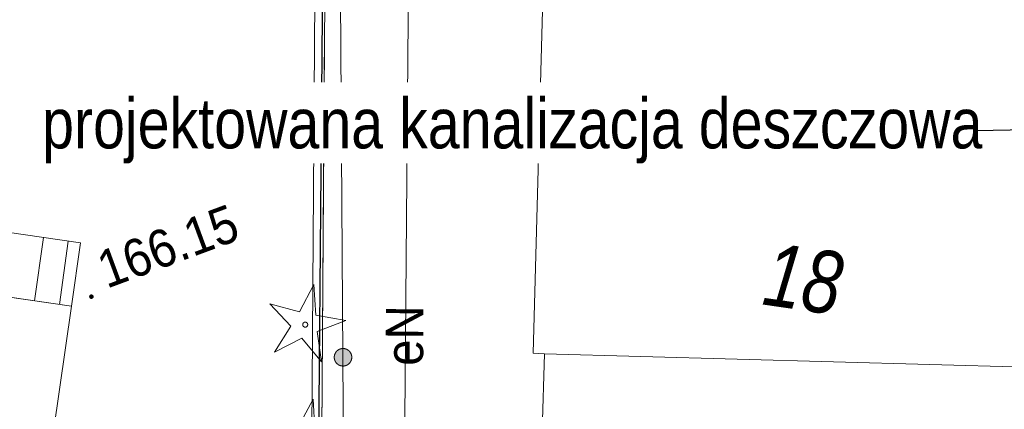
# Model space of a CAD drawing. Header units: millimetres. Extents: x -1155795 to 240441, y -422828 to 463730.
# Tile 17 of 66: x -51296 to -31629, y -3702 to 4069. Entities that reach past the tile are written whole.
import ezdxf
from ezdxf.xclip import XClip

# ---------------------------------------------------------------- set-up
doc = ezdxf.new("R2010")
doc.units = ezdxf.units.MM
doc.header["$MEASUREMENT"] = 0
doc.header["$XCLIPFRAME"] = 0
doc.linetypes.add('Dashed 1_500', pattern=[1000, 500, -500])
doc.linetypes.add('Wipeout_Contour', pattern=[1000, 0, -1000])
for name, color, linetype in [('00 PZT MAPA', 7, 'Continuous'), ('Sycow_7_KTOK - Ogrodzenie trwałe', 7, 'Continuous'), ('Sycow_7_punkt wysokościowy sztuczny', 7, 'Continuous')]:
    doc.layers.add(name, color=color, linetype=linetype)
doc.layers.add('0_Nr_pióra__99', color=7, linetype='Continuous', lineweight=0, true_color=0xaad2ff)
doc.layers.add('Sycow_7_PZT_RT - Linia rozgraniczająca_Nr_pióra__252', color=7, linetype='Continuous', lineweight=18, true_color=0x929292)
for name, color, linetype, lineweight in [('Annotation - Label_Nr_pióra__46', 7, 'Continuous', 15), ('Annotation - Label_Nr_pióra__85', 7, 'Continuous', 13), ('Nowe_0_Nr_pióra__27', 7, 'Continuous', 25), ('Sycow_7_218-kontur użytku gruntowego_Nr_pióra__3', 3, 'Continuous', 18), ('Sycow_7_219-działka ewidencyjna_Nr_pióra__7', 7, 'Continuous', 18), ('Sycow_7_238-Punkt adresowy budynku_Nr_pióra__7', 7, 'Continuous', 18), ('Sycow_7_312-budynek ewidencyjny_Nr_pióra__7', 7, 'Continuous', 18), ('Sycow_7_352-schody_Nr_pióra__7', 7, 'Continuous', 18), ('Sycow_7_KTOK - Ogrodzenie trwałe_Nr_pióra__7', 7, 'Continuous', 18), ('Sycow_7_OBOP01 - Drzewo iglaste_Nr_pióra__96', 96, 'Continuous', 18), ('Sycow_7_przewód elektroenergetyczny (linia)-Atr1_Nr_pióra__1', 1, 'Continuous', 18), ('Sycow_7_przewód elektroenergetyczny (linia)_Nr_pióra__1', 1, 'Continuous', 18), ('Sycow_7_punkt wysokościowy sztuczny-Atr2_Nr_pióra__7', 7, 'Continuous', 18)]:
    doc.layers.add(name, color=color, linetype=linetype, lineweight=lineweight)
doc.styles.add('STYL_AUTOMATYCZNY_11', font='txt', dxfattribs={"width": 0.79})
doc.styles.add('STYL_AUTOMATYCZNY_12', font='Arial Narrow.ttf')
doc.styles.add('STYL_AUTOMATYCZNY_5', font='txt', dxfattribs={"width": 0.9})
doc.dimstyles.new('STYL_AUTOMATYCZNY__1', dxfattribs={"dimtxt": 0.18, "dimasz": 456, "dimexe": 0.18, "dimexo": 0.0625, "dimgap": 0, "dimtad": 0, "dimtih": 1, "dimtoh": 1, "dimdec": 4, "dimzin": 0, "dimdsep": 46, "dimcen": 0.09, "dimadec": 0, "dimazin": 0, "dimtfac": 1, "dimtdec": 4, "dimtmove": 0, "dimatfit": 3, "dimldrblk": 'ARROWHEAD_11', "dimfxl": 0, "dimtolj": 1, "dimtzin": 0, "dimarcsym": 0})

# ---------------------------------------------------------------- blocks, each defined once
blk = doc.blocks.new('Rysunek_1_7', base_point=(14567, -19307))
at = {"layer": 'Sycow_7_KTOK - Ogrodzenie trwałe', "linetype": 'Continuous', "lineweight": 0, "true_color": 0x000000}
blk.add_hatch(color=178, dxfattribs=at).paths.add_polyline_path([(-44674, -2604, 1), (-45002, -2725, 1)])
at = {"layer": 'Sycow_7_punkt wysokościowy sztuczny', "linetype": 'Continuous', "lineweight": 0, "true_color": 0x000000}
blk.add_hatch(color=178, dxfattribs=at).paths.add_polyline_path([(-49821, -1440, 1), (-49906, -1472, 1)])
at = {"layer": 'Sycow_7_218-kontur użytku gruntowego_Nr_pióra__3', "color": 3, "linetype": 'Continuous', "lineweight": 18}
for p, q in [((-45210, 3576), (-45213, 3076)), ((-45217, 2576), (-45220, 2076)), ((-45223, 1576), (-45226, 1076)), ((-45229, 576), (-45233, 76)), ((-45236, -424), (-45239, -924)), ((-45242, -1424), (-45245, -1924)), ((-45248, -2424), (-45252, -2924)), ((-45255, -3424), (-45258, -3924))]:
    blk.add_line(p, q, dxfattribs=at)
at = {"layer": 'Sycow_7_219-działka ewidencyjna_Nr_pióra__7', "color": 7, "linetype": 'Continuous', "lineweight": 18}
blk.add_line((-45290, -8997), (-44847, 60625), dxfattribs=at)
at = {"layer": 'Sycow_7_312-budynek ewidencyjny_Nr_pióra__7', "color": 7, "linetype": 'Continuous', "lineweight": 18}
for p, q in [((-41043, -2583), (-40376, 21102)), ((-52516, -1319), (-50262, -1646)), ((-50262, -1646), (-51492, -10248)), ((-40815, -2595), (-41043, -2583)), ((-41024, -10180), (-40815, -2595)), ((-30019, -2895), (-40815, -2595)), ((-40815, -2595), (-30019, -2895))]:
    blk.add_line(p, q, dxfattribs=at)
at = {"layer": 'Sycow_7_352-schody_Nr_pióra__7', "color": 7, "linetype": 'Continuous', "lineweight": 18}
for p, q in [((-50823, -276), (-50999, -1540)), ((-50328, -348), (-50504, -1611))]:
    blk.add_line(p, q, dxfattribs=at)
at = {"layer": 'Sycow_7_352-schody_Nr_pióra__7', "color": 7, "linetype": 'Continuous', "lineweight": 18, "flags": 128}
blk.add_lwpolyline([(-50079, -384), (-52333, -56), (-52516, -1319), (-50262, -1646)], close=True, dxfattribs=at)
blk.add_lwpolyline([(-50079, -384), (-52333, -56), (-52516, -1319), (-50262, -1646)], close=True, dxfattribs=at)
at = {"layer": 'Sycow_7_KTOK - Ogrodzenie trwałe_Nr_pióra__7', "color": 7, "linetype": 'Continuous', "lineweight": 18, "flags": 128}
blk.add_lwpolyline([(-44579, 60724), (-44715, 38663), (-44772, 14824), (-44905, 7578), (-44792, -9805)], dxfattribs=at)
at = {"layer": 'Sycow_7_KTOK - Ogrodzenie trwałe_Nr_pióra__7', "color": 7, "linetype": 'Continuous', "lineweight": 18}
blk.add_circle((-44838, -2665), 175, dxfattribs=at)
at = {"layer": 'Sycow_7_OBOP01 - Drzewo iglaste_Nr_pióra__96', "color": 96, "linetype": 'Continuous', "lineweight": 18, "flags": 128}
for points in [[(-45419, -1213), (-45706, -1755), (-46298, -1597), (-45877, -2042), (-46205, -2560), (-45658, -2283), (-45271, -2758), (-45354, -2151), (-44780, -1934), (-45383, -1825)], [(-45436, -3501), (-45724, -4043), (-46316, -3884), (-45894, -4330), (-46223, -4847), (-45676, -4570), (-45289, -5046), (-45371, -4438), (-44798, -4222), (-45401, -4113)]]:
    blk.add_lwpolyline(points, close=True, dxfattribs=at)
at = {"layer": 'Sycow_7_OBOP01 - Drzewo iglaste_Nr_pióra__96', "color": 96, "linetype": 'Continuous', "lineweight": 18}
blk.add_circle((-45593, -2014), 50, dxfattribs=at)
at = {"layer": 'Sycow_7_przewód elektroenergetyczny (linia)_Nr_pióra__1', "color": 1, "linetype": 'Continuous', "lineweight": 18, "flags": 128}
blk.add_lwpolyline([(-40837, 4808), (-43532, 4887), (-43666, -11051), (-44557, -11179)], dxfattribs=at)
at = {"layer": 'Sycow_7_PZT_RT - Linia rozgraniczająca_Nr_pióra__252', "color": 252, "linetype": 'Continuous', "lineweight": 18, "true_color": 0x929292}
blk.add_line((-45490, -8996), (-45167, 41832), dxfattribs=at)
at = {"layer": 'Sycow_7_238-Punkt adresowy budynku_Nr_pióra__7', "color": 7, "linetype": 'Continuous', "lineweight": 18, "insert": (-35734, -1734), "char_height": 1250, "attachment_point": 8, "rotation": 351.82, "style": 'STYL_AUTOMATYCZNY_11'}
blk.add_mtext('\\A1;{\\pqc;\\fArial|b0|i1|c0|p0;\\W0.790000;18}', dxfattribs=at)
at = {"layer": 'Sycow_7_przewód elektroenergetyczny (linia)-Atr1_Nr_pióra__1', "color": 1, "linetype": 'Continuous', "lineweight": 18, "insert": (-43610, -2835), "char_height": 750, "attachment_point": 4, "rotation": 89.518, "style": 'STYL_AUTOMATYCZNY_5'}
blk.add_mtext('\\A1;{\\pql;\\fArial|b0|i0|c0|p0;\\W0.900000;eN}', dxfattribs=at)
at = {"layer": 'Sycow_7_punkt wysokościowy sztuczny-Atr2_Nr_pióra__7', "color": 7, "linetype": 'Continuous', "lineweight": 18, "insert": (-49555, -1310), "char_height": 750, "attachment_point": 7, "rotation": 20.318, "style": 'STYL_AUTOMATYCZNY_5'}
blk.add_mtext('\\A1;{\\pql;\\fArial|b0|i0|c0|p0;\\W0.900000;166.15}', dxfattribs=at)
blk = doc.blocks.new('ARROWHEAD_11')
at = {"color": 0, "linetype": 'Continuous', "lineweight": 0}
blk.add_line((0, 0), (-1, 0), dxfattribs=at)
at = {"color": 0, "linetype": 'Continuous', "lineweight": 0, "const_width": 0.25, "flags": 128}
blk.add_lwpolyline([(-0.125, 0, 1), (0.125, 0, 1)], format="xyb", close=True, dxfattribs=at)

msp = doc.modelspace()

# ---------------------------------------------------------------- block references
at = {"layer": '00 PZT MAPA', "color": 7, "linetype": 'Continuous', "lineweight": 15}
ref = msp.add_blockref('Rysunek_1_7', (14567, -19307), dxfattribs=at)
XClip(ref).set_block_clipping_path([(-38444.7789564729, -141413.2871562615), (134317.2398628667, -77444.9644498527), (67578.7707096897, 102798.5088210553), (-105183.2481096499, 38830.1861146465)])

# ---------------------------------------------------------------- next in the draw order: linework, layer by layer
at = {"layer": '0_Nr_pióra__99', "color": 141, "linetype": 'Dashed 1_500', "lineweight": 0, "true_color": 0xaad2ff}
for centre, radius in [((88699, -12696), 150000), ((-56052, -28118), 150000), ((-34105, -15278), 75000)]:
    msp.add_circle(centre, radius, dxfattribs=at)
at = {"layer": 'Nowe_0_Nr_pióra__27', "color": 7, "linetype": 'Continuous', "lineweight": 25}
msp.add_lwpolyline([(-86369, -11285), (-83875, -11575), (-81863, -11688), (-65693, -13688), (-45406, -14451), (-45112, 19654), (-44862, 58892)], dxfattribs=at)

# ---------------------------------------------------------------- next in the draw order: wipeouts: each hides what was drawn before it
at = {"color": 7, "linetype": 'Wipeout_Contour', "lineweight": 15, "ltscale": 165666.253986}
msp.add_wipeout([(-50849, 2819), (-31865, 2819), (-31865, 1201), (-50849, 1201)], dxfattribs=at).dxf.layer = 'Annotation - Label_Nr_pióra__46'

# ---------------------------------------------------------------- next in the draw order: texts
at = {"layer": 'Annotation - Label_Nr_pióra__46', "color": 7, "linetype": 'Continuous', "lineweight": 15, "insert": (-50849, 1852), "char_height": 1000, "attachment_point": 4, "style": 'STYL_AUTOMATYCZNY_12'}
msp.add_mtext('\\A1;{\\pql;\\fArial Narrow|b0|i0|c0|p0;\\W1.000000;projektowana kanalizacja deszczowa}', dxfattribs=at)

# ---------------------------------------------------------------- next in the draw order: leaders
at = {"layer": 'Annotation - Label_Nr_pióra__85', "color": 7, "linetype": 'Continuous', "lineweight": 13, "annotation_type": 0, "has_hookline": 1, "hookline_direction": 1, "text_width": 18662}
msp.add_leader([(-23078, 2010), (-32187, 1852)], dimstyle='STYL_AUTOMATYCZNY__1', dxfattribs=at)

doc.saveas('drawing.dxf')
